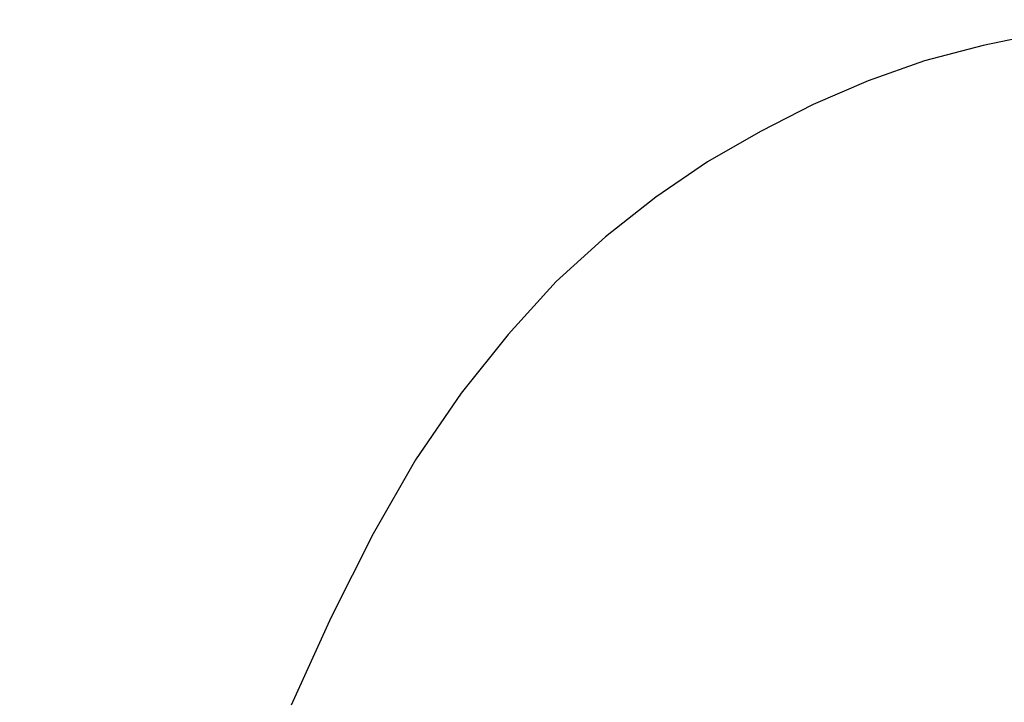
# Model space of a CAD drawing. Extents: x 10527 to 38813, y 13847 to 37526.
# Tile 132 of 256: x 35357.78 to 35366.18, y 36372.78 to 36378.59. Entities that reach past the tile are written whole.
import ezdxf

# ---------------------------------------------------------------- set-up
doc = ezdxf.new("R2010")
doc.units = 0
doc.header["$LTSCALE"] = 0.5
doc.header["$MEASUREMENT"] = 0
doc.linetypes.add('CONTI', pattern=[0])
doc.layers.add('.', color=7, linetype='Continuous', lineweight=15)
doc.layers.add('GORIZDEFAULT', color=32, linetype='CONTI')

# ---------------------------------------------------------------- blocks, each defined once
blk = doc.blocks.new('gergrgrre')
at = {"layer": 'GORIZDEFAULT', "color": 32}
blk.add_polyline3d([(360213.46, 4200490.36, 546.5), (360212.94, 4200490.25, 546.5), (360212.44, 4200490.12, 546.5), (360211.96, 4200489.95, 546.5), (360211.49, 4200489.75, 546.5), (360211.04, 4200489.52, 546.5), (360210.59, 4200489.26, 546.5), (360210.15, 4200488.96, 546.5), (360209.72, 4200488.62, 546.5), (360209.3, 4200488.24, 546.5), (360208.89, 4200487.79, 546.5), (360208.49, 4200487.29, 546.5), (360208.1, 4200486.72, 546.5), (360207.74, 4200486.09, 546.5), (360207.38, 4200485.38, 546.5), (360207.04, 4200484.63, 546.5)], dxfattribs=at)

msp = doc.modelspace()

# ---------------------------------------------------------------- hatches: boundary and pattern name
at = {"layer": '.', "ltscale": 0.149071}
h = msp.add_hatch(color=256, dxfattribs=at)
h.dxf.hatch_style = 1
h.set_gradient(color1=(255, 255, 255), tint=1)
h.paths.add_polyline_path([(35043.2971, 36082.0132), (36343.2971, 36082.0132), (36343.2971, 37217.0132), (35043.2971, 37217.0132)])
h.paths.add_polyline_path([(35058.2971, 37202.0132), (36328.2971, 37202.0132), (36328.2971, 36097.0132), (35058.2971, 36097.0132)], flags=16)

# ---------------------------------------------------------------- block references
at = {"linetype": 'Continuous'}
msp.add_blockref('gergrgrre', (-324846.9437, -4164111.8779), dxfattribs=at)

doc.saveas('drawing.dxf')
